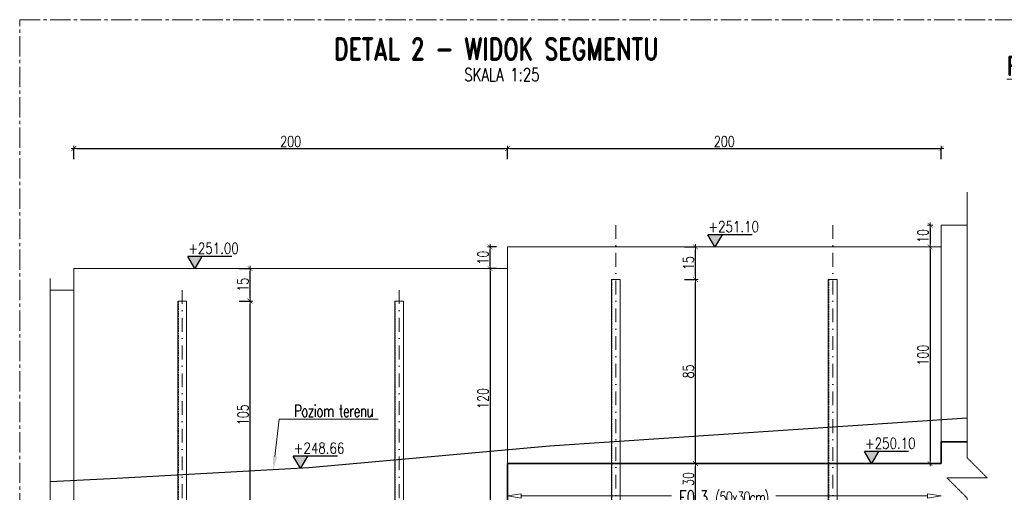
# Model space of a CAD drawing. Header units: millimetres. Extents: x -8 to 14965326, y -810 to 11054951.
# Tile 63 of 72: x 7508171 to 7508625, y 5558297 to 5558515. Entities that reach past the tile are written whole.
import ezdxf
from ezdxf import colors
from ezdxf.entities.mleader import LeaderData, LeaderLine
from ezdxf.enums import TextEntityAlignment as Align
from ezdxf.math import Vec2, Vec3

# ---------------------------------------------------------------- set-up
doc = ezdxf.new("R2010")
doc.units = ezdxf.units.MM
doc.header["$LTSCALE"] = 0.5
doc.header["$MEASUREMENT"] = 0
for name, pattern in [('CENTER2', [1.125, 0.75, -0.125, 0.125, -0.125]), ('HIDDEN', [9.524999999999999, 6.35, -3.175]), ('KRESKAKROPKA', [25.4, 12.7, -6.35, 0, -6.35]), ('KRESKOWA', [0.75, 0.5, -0.25])]:
    doc.linetypes.add(name, pattern=pattern)
doc.layers.get('0').update_dxf_attribs({"linetype": 'CONTINUOUS', "lineweight": 13})
doc.layers.get('Defpoints').update_dxf_attribs({"linetype": 'CONTINUOUS'})
for name, color, linetype, lineweight in [('K_Belki - widok', 3, 'CONTINUOUS', 15), ('K_Fundamenty - przekrój', 40, 'CONTINUOUS', 35), ('K_Kreskowanie', 253, 'CONTINUOUS', 5), ('K_Opis', 7, 'CONTINUOUS', 9), ('K_Osie - przerywana', 8, 'KRESKAKROPKA', 9), ('K_Schody - widok', 60, 'CONTINUOUS', 15), ('K_Ściany - widok', 255, 'CONTINUOUS', 15), ('tkd_obszary_wykazu', 14, 'CENTER2', 9), ('tkd_otwory', 1, 'CONTINUOUS', 9), ('tkd_otwory_obrys', 1, 'CONTINUOUS', 20), ('tkd_stal_przerywane', 5, 'KRESKOWA', 5), ('tkd_stal_widok', 51, 'CONTINUOUS', 15), ('tkd_urwania', 252, 'KRESKOWA', 9), ('tkd_wym', 1, 'CONTINUOUS', 5)]:
    doc.layers.add(name, color=color, linetype=linetype, lineweight=lineweight)
for name, color, linetype in [('tkd_koty', 1, 'CONTINUOUS'), ('tkd_opis_sztuki', 7, 'CONTINUOUS'), ('tkd_tekad_konfig', 111, 'CONTINUOUS')]:
    doc.layers.add(name, color=color, linetype=linetype)
doc.styles.add('___K_OPIS_ROMAND', font='romand.shx', dxfattribs={"width": 0.75})
doc.styles.add('___K_OPIS_SIMPLEX', font='simplex.shx', dxfattribs={"width": 0.75})
doc.styles.add('NEW', font='swiss.ttf', dxfattribs={"height": 0.3})
doc.styles.add('TKD_1TXT', font='simplex.shx', dxfattribs={"width": 0.75, "height": 0.25})
doc.styles.add('TKD_2TXT', font='romand.shx', dxfattribs={"width": 0.75, "height": 0.25})
doc.styles.add('tkd_txt0', font='simplex.shx', dxfattribs={"width": 0.75})
doc.styles.add('TXT25', font='simplex.shx', dxfattribs={"width": 0.8})
doc.dimstyles.new('K - Opis elementów', dxfattribs={"dimtxt": 12.5, "dimasz": 10, "dimexe": 10, "dimexo": 50, "dimgap": 2, "dimtad": 0, "dimdec": 1, "dimrnd": 0.05000000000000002, "dimzin": 9, "dimdsep": 46, "dimtxsty": '___K_OPIS_ROMAND', "dimblk1": 'CLOSEDBLANK', "dimblk2": 'CLOSEDBLANK', "dimsah": 1, "dimcen": 0, "dimdle": 10, "dimse1": 1, "dimse2": 1, "dimclrd": 1, "dimclre": 256, "dimclrt": 50, "dimazin": 2, "dimtm": 1e-09, "dimtfac": 1, "dimtdec": 1, "dimtmove": 1, "dimatfit": 3, "dimfxl": 1, "dimtolj": 1, "dimtzin": 0, "dimlwd": -1, "dimarcsym": 0})
doc.dimstyles.new('tkd_1-25cm[cm]', dxfattribs={"dimtxt": 5, "dimasz": 1.25, "dimexe": 0, "dimexo": 5, "dimgap": 0.75, "dimtad": 1, "dimdec": 1, "dimrnd": 0.5, "dimdsep": 46, "dimtxsty": 'tkd_txt0', "dimblk": 'tkd_dim_arrow', "dimcen": 0, "dimclrd": 1, "dimclrt": 7, "dimadec": 0, "dimazin": 0, "dimtfac": 1.666666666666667, "dimtdec": 1, "dimtix": 1, "dimtmove": 1, "dimatfit": 3, "dimldrblk": 'K2', "dimfxl": 5, "dimfxlon": 1, "dimtvp": 0.02, "dimtolj": 1, "dimtzin": 0, "dimarcsym": 0})

# ---------------------------------------------------------------- blocks, each defined once
blk = doc.blocks.new('tkd_kota1')
at = {"layer": 'K_Kreskowanie'}
blk.add_hatch(color=256, dxfattribs=at).paths.add_polyline_path([(0, 0), (0.1298109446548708, 0.2210646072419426), (-0.1298109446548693, 0.2210646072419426)])
for p, q in [((0.6835649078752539, 0.2210646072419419), (-0.1298109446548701, 0.2210646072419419)), ((0, 0), (-0.1298109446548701, 0.2210646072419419)), ((0.1298109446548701, 0.2210646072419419), (0, 0))]:
    blk.add_line(p, q)
at = {"color": 7, "style": 'TXT25', "width": 0.8000000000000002}
blk.add_attdef('%%P10.00', text='', height=0.2, dxfattribs=at).set_placement((0.3455133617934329, 0.3722424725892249), align=Align.MIDDLE_CENTER)
blk = doc.blocks.new('tkd_opis_sztuki_050')
at = {"color": 3, "style": 'TKD_2TXT', "width": 0.75}
blk.add_attdef('NAZWA', text='', height=0.4, dxfattribs=at).set_placement((0.05286148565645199, -0.0002217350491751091), align=Align.CENTER)
at = {"color": 7, "style": 'TKD_1TXT', "width": 0.75}
blk.add_attdef('SZTUK', (1.521824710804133, 0.1265179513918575), '', height=0.24, dxfattribs=at)
for tag, p in [('UWAGA1', (0.05286148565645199, -0.3936741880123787)), ('UWAGA2', (0.05286148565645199, -0.7477367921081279)), ('UWAGA3', (0.05286148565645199, -1.095995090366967))]:
    blk.add_attdef(tag, text='', height=0.24, dxfattribs=at).set_placement(p, align=Align.CENTER)
blk = doc.blocks.new('C')
at = {"layer": 'tkd_stal_przerywane', "linetype": 'KRESKOWA', "ltscale": 3}
blk.add_lwpolyline([(-1.799999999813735, -20), (-1.799999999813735, -315)], dxfattribs=at)
at = {"layer": 'tkd_stal_widok'}
blk.add_lwpolyline([(2, -20), (2, -315), (-2, -315), (-2, -20)], close=True, dxfattribs=at)
blk = doc.blocks.new('tkd_dim_arrow')
for p, q in [((-1, 0), (1, 0)), ((0, -1), (0, 1))]:
    blk.add_line(p, q)
at = {"const_width": 0.2}
blk.add_lwpolyline([(-0.8954183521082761, -0.8954183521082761), (0.8954183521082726, 0.8954183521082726)], dxfattribs=at)
blk = doc.blocks.new('*D493')
at = {"layer": 'Defpoints', "color": 0, "transparency": 16777216}
for p in [(7508596.272919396, 5558309.900328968), (7508436.272919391, 5558249.900328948), (7508596.272919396, 5558007.275631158)]:
    blk.add_point(p, dxfattribs=at)
at = {"layer": 'tkd_wym', "color": 0, "lineweight": -2, "transparency": 16777216}
for p, q in [((7508436.272919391, 5558012.275631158), (7508436.272919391, 5558007.275631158)), ((7508596.272919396, 5558012.275631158), (7508596.272919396, 5558007.275631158))]:
    blk.add_line(p, q, dxfattribs=at)
at = {"layer": 'tkd_wym', "color": 1, "lineweight": -2, "transparency": 16777216}
blk.add_line((7508437.522919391, 5558007.275631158), (7508595.022919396, 5558007.275631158), dxfattribs=at)
at = {"layer": 'tkd_wym', "color": 1, "lineweight": -2, "transparency": 16777216, "xscale": 1.25, "yscale": 1.25, "zscale": 1.25, "rotation": 180}
blk.add_blockref('tkd_dim_arrow', (7508436.272919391, 5558007.275631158), dxfattribs=at)
at = {"layer": 'tkd_wym', "color": 1, "lineweight": -2, "transparency": 16777216, "xscale": 1.25, "yscale": 1.25, "zscale": 1.25}
blk.add_blockref('tkd_dim_arrow', (7508596.272919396, 5558007.275631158), dxfattribs=at)
at = {"layer": 'tkd_wym', "color": 7, "transparency": 16777216, "insert": (7508516.272919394, 5558010.525631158), "char_height": 5, "attachment_point": 5, "style": 'tkd_txt0'}
blk.add_mtext('\\A1;160', dxfattribs=at)
blk = doc.blocks.new('tkd_opis_słupa')
at = {"color": 2, "style": 'TKD_2TXT', "width": 0.75}
blk.add_attdef('NAZWA', text='', height=0.3, dxfattribs=at).set_placement((0.01221959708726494, 0.09821999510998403), align=Align.CENTER)
at = {"color": 7, "style": 'TKD_1TXT', "width": 0.75, "flags": 1}
for tag in ['ZBROJENIE', 'RZEDNE', 'UWAGI1', 'UWAGI2', 'BETON']:
    blk.add_attdef(tag, text='', height=0.25, dxfattribs=at).set_placement((0.01221959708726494, -0.3452324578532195), align=Align.CENTER)
at = {"color": 7, "style": 'TKD_1TXT', "width": 0.75}
blk.add_attdef('50X50', text='', height=0.25, dxfattribs=at).set_placement((0.01221959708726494, -0.3452324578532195), align=Align.CENTER)
blk = doc.blocks.new('K2')
at = {"layer": 'K_Kreskowanie'}
h = blk.add_hatch(color=256, dxfattribs=at)
h.paths.add_polyline_path([(-290.000000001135, 547.9999999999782), (-20.00009999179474, 547.9999999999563), (-20.00009999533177, 312.041697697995), (-19.99957367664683, 312.041697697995), (-20.00009999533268, 312.0414709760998), (-20.00009999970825, 19.99999999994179), (-290.0000000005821, 20.0001733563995), (-290.0000000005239, 40.00017335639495), (-310.000000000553, 40.00017335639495), (-310.000000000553, 20.00018619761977), (-310.000000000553, -1.82165349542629e-05), (0, 0), (8.497408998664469e-09, 567.9999999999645), (-310.0000000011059, 567.9999999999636), (-529.0000000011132, 568.0004263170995), (-529.0000000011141, 463.0000000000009), (-492.9999496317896, 463), (-492.9999496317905, 350.5000015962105), (-492.9999496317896, 350.4999998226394), (-513.0000000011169, 350.4999998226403), (-513.0000000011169, 350.5000015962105), (-529.0000000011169, 350.5000015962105), (-529.0000000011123, 330.5000015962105), (-492.9999496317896, 330.5000015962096), (-492.9999496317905, 218.000003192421), (-492.9999496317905, 218.0000014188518), (-513.0000000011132, 218.0000014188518), (-529.0000017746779, 218.0000000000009), (-529.0000000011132, 198), (-492.9999536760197, 198.0000031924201), (-492.9999536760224, 198.0000310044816), (-474.9999678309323, 198), (-466.7000000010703, 198), (-466.7000000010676, 218), (-474.9999696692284, 218), (-475.0000000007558, 217.9999999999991), (-475.0000000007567, 462.9999999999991), (-310.0000000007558, 462.9999999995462), (-310.0000000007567, 218), (-348.7000000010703, 218), (-348.7000000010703, 198.0000000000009), (-310.0000000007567, 198.0000000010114), (-310.0000000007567, 154.000173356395), (-290.0000000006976, 154.0001733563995)])
h.paths.add_polyline_path([(-509.0000059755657, 547.9999999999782), (-509.0000000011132, 483), (-310.0000000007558, 483), (-310.0000000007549, 547.9999999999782)], flags=16)
for points in [[(-513.0000000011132, 350.4999998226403), (-496.9999597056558, 354.5000098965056), (-492.9999496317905, 462.9999999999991), (-492.9999496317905, 350.4999998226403)], [(-475.0000000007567, 463), (-343.0000000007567, 430), (-310.0000000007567, 218), (-310.0000000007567, 463)], [(-513.0000000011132, 218.0000014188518), (-496.9999597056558, 222.0000114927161), (-492.9999496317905, 330.5000015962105), (-492.9999496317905, 218.0000014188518)]]:
    blk.add_hatch(color=256, dxfattribs=at).paths.add_polyline_path(points)
at = {"layer": 'K_Belki - widok'}
for p, q in [((-529.0000000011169, 350.50000159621), (-529.0000000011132, 462.9999999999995)), ((-513.0000000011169, 350.5000015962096), (-513.0000000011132, 462.9999999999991)), ((-529.0000000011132, 218), (-529.0000000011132, 330.5000015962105)), ((-513.0000000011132, 218), (-513.0000000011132, 330.5000015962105)), ((-348.7000000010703, 198), (-466.7000000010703, 198.0000000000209))]:
    blk.add_line(p, q, dxfattribs=at)
for points in [[(-310.0000000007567, 154.0418710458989), (-310.0000000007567, 40.04187104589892)], [(-290.0000000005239, 40.04187104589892), (-290.0000000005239, 154.0418710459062)]]:
    blk.add_lwpolyline(points, dxfattribs=at)
at = {"layer": 'K_Opis', "linetype": 'Continuous'}
for points in [[(-529.0000000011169, 330.5000015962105), (-492.9999496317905, 330.5000015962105), (-492.9999496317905, 218.000003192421), (-529.0000017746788, 218), (-529.0000000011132, 198), (-492.9999496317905, 198.000003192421), (-492.9999536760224, 198.0000310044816), (-474.9999678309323, 198), (-474.9999678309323, 198), (-474.9999678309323, 198), (-474.9999678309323, 198), (-466.7000000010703, 198), (-466.7000000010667, 218), (-474.9999696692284, 218), (-474.9999921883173, 463), (-310.0000000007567, 462.9999999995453), (-310.0000000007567, 218), (-348.7000000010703, 218), (-348.7000000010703, 198), (-310.0000000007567, 198.0000000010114), (-310.0000000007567, 154.000173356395), (-290.0000000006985, 154.0001733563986), (-290.000000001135, 547.9999999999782), (-20.00009999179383, 547.9999999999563), (-20.00009999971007, 19.99999999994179), (-290.0000000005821, 20.00017335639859), (-290.0000000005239, 40.00017335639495), (-310.000000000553, 40.00017335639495), (-310.000000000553, 20.00018619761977), (-310.000000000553, 20.00018619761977), (-310.000000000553, -1.82165349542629e-05), (0, 0), (8.498318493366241e-09, 567.9999999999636), (-310.0000000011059, 567.9999999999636), (-529.0000000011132, 568.0004263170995), (-529.0000000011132, 463), (-492.9999496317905, 463), (-492.9999496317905, 350.5000015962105), (-529.0000000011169, 350.5000015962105), (-529.0000000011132, 330.5000015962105)], [(-310.0000000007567, 483), (-310.0000000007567, 547.9999999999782), (-509.0000059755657, 547.9999999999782), (-509.0000000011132, 483), (-310.0000000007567, 483)]]:
    blk.add_lwpolyline(points, dxfattribs=at)
at = {"layer": 'K_Opis', "linetype": 'HIDDEN'}
for points in [[(-529.0000000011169, 330.5000015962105), (-492.9999496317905, 330.5000015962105), (-492.9999496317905, 218.000003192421), (-529.0000017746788, 218), (-529.0000000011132, 198), (-492.9999496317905, 198.000003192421), (-492.9999536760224, 198.0000310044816), (-474.9999678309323, 198), (-474.9999678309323, 198), (-474.9999678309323, 198), (-474.9999678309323, 198), (-466.7000000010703, 198), (-466.7000000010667, 218), (-474.9999696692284, 218), (-474.9999921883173, 463), (-310.0000000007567, 462.9999999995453), (-310.0000000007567, 218), (-348.7000000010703, 218), (-348.7000000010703, 198), (-310.0000000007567, 198.0000000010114), (-310.0000000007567, 154.000173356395), (-290.0000000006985, 154.0001733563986), (-290.000000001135, 547.9999999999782), (-20.00009999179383, 547.9999999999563), (-20.00009999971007, 19.99999999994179), (-290.0000000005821, 20.00017335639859), (-290.0000000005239, 40.00017335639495), (-310.000000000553, 40.00017335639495), (-310.000000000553, 20.00018619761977), (-310.000000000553, 20.00018619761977), (-310.000000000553, -1.82165349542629e-05), (0, 0), (8.498318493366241e-09, 567.9999999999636), (-310.0000000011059, 567.9999999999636), (-529.0000000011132, 568.0004263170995), (-529.0000000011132, 463), (-492.9999496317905, 463), (-492.9999496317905, 350.5000015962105), (-529.0000000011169, 350.5000015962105), (-529.0000000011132, 330.5000015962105)], [(-310.0000000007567, 482.9999999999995), (-310.0000000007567, 547.9999999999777), (-509.0000059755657, 547.9999999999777), (-509.0000000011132, 482.9999999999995), (-310.0000000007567, 482.9999999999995)]]:
    blk.add_lwpolyline(points, dxfattribs=at)
at = {"layer": 'K_Schody - widok'}
for p, q in [((-19.9999999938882, 396.0416976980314), (-290.0000000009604, 396.0416976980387)), ((-224.0000000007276, 172.0416976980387), (-224.0000000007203, 396.0416976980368)), ((-163.0000000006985, 172.0416976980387), (-163.0000000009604, 396.0416976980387)), ((-146.9999999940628, 396.0416976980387), (-146.9999999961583, 257.333821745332)), ((-84.9995736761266, 284.0416976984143), (-84.9995736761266, 396.0416976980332)), ((-84.99957367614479, 396.0416976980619), (-69.66052350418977, 373.485873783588)), ((-158.0000000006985, 172.0416976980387), (-158.0000000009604, 391.0416976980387)), ((-151.9999999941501, 391.0416976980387), (-158.0000000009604, 391.0416976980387)), ((-151.9999999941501, 391.0416976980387), (-151.9999999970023, 200.041047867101)), ((-290.0000000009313, 368.0416976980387), (-163.0000000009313, 368.0416976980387)), ((-19.99999999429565, 368.0416976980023), (-146.9999999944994, 368.0416976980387)), ((-290.0000000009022, 340.0416976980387), (-163.0000000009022, 340.0416976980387)), ((-19.999999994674, 340.0416976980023), (-146.9999999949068, 340.0416976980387)), ((-290.0000000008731, 312.0416976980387), (-163.0000000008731, 312.0416976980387)), ((-19.99999999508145, 312.0415140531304), (-151.9999999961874, 255.1799755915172)), ((-19.99999999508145, 312.041697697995), (-146.9999999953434, 312.0416976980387)), ((-19.99999999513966, 306.5973379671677), (-151.9999999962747, 249.7357995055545)), ((-290.000000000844, 284.0416976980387), (-163.000000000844, 284.0416976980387)), ((-84.99957367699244, 284.0416976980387), (-146.9999999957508, 284.0416976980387)), ((-19.9999999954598, 284.0416976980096), (-72.36130776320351, 284.0416976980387)), ((-84.99957367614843, 278.5975216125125), (-84.99957367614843, 200.041047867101)), ((-84.99957367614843, 278.5975216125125), (-69.6605235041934, 256.0416976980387)), ((-84.99957367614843, 278.5975216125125), (-84.99957367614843, 200.041047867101)), ((-84.99957367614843, 278.5975216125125), (-69.6605235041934, 256.0416976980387)), ((-290.0000000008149, 256.0416976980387), (-163.0000000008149, 256.0416976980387)), ((-19.99999999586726, 256.0416976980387), (-137.361307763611, 256.0416976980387)), ((-146.9999999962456, 251.8896456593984), (-146.9999999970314, 200.041047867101)), ((-290.0000000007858, 228.0416976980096), (-163.0000000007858, 228.0416976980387)), ((-19.99999999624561, 228.0416976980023), (-146.9999999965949, 228.0416976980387)), ((-290.0000000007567, 200.0416976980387), (-163.0000000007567, 200.0416976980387)), ((-19.99999999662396, 200.0416976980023), (-146.9999999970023, 200.0416976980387)), ((-239.3390501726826, 194.5975216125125), (-224.0000000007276, 172.0416976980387)), ((-239.3390501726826, 194.5975216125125), (-224.0000000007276, 172.0416976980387)), ((-158.0000000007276, 172.0416976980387), (-290.0000000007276, 172.0416976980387))]:
    blk.add_line(p, q, dxfattribs=at)
blk.add_lwpolyline([(-151.9999999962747, 249.7357995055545), (-151.9999999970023, 200.041047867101), (-146.9999999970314, 200.041047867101)], dxfattribs=at)
at = {"layer": 'tkd_otwory'}
for points in [[(-513.0000000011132, 350.4999998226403), (-496.9999597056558, 354.5000098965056), (-492.9999496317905, 462.9999999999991), (-492.9999496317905, 350.4999998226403)], [(-475.0000000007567, 463), (-343.0000000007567, 430), (-310.0000000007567, 218), (-310.0000000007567, 463)], [(-513.0000000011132, 218.0000014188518), (-496.9999597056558, 222.0000114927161), (-492.9999496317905, 330.5000015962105), (-492.9999496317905, 218.0000014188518)]]:
    blk.add_lwpolyline(points, close=True, dxfattribs=at)
at = {"layer": 'tkd_otwory_obrys'}
for points in [[(-513.0000000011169, 350.5000015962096), (-513.0000000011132, 462.9999999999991), (-492.9999496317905, 463), (-492.9999496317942, 350.5000015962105)], [(-475.0000000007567, 463), (-310.0000000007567, 463), (-310.0000000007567, 218), (-475.0000000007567, 218)], [(-513.0000000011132, 218.0000014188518), (-492.9999496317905, 218.0000014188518), (-492.9999496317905, 330.5000015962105), (-513.0000000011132, 330.5000015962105)]]:
    blk.add_lwpolyline(points, close=True, dxfattribs=at)
at = {"layer": 'K_Opis'}
ref = blk.add_blockref('tkd_opis_słupa', (-157.1629009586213, 84.45006879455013), dxfattribs=dict(at, xscale=-100, yscale=100, zscale=100, rotation=180))
ref.add_attrib('NAZWA', 'K2', dxfattribs={"layer": '0', "color": 2, "height": 30, "style": 'TKD_2TXT', "width": 0.7499999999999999}).set_placement((-155.9409412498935, 44.62806928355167), align=Align.CENTER)
ref.add_attrib('50X50', 'kl. schodowa', dxfattribs={"layer": '0', "color": 7, "height": 25, "style": 'TKD_1TXT', "width": 0.75}).set_placement((-155.9409412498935, 93.97331457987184), align=Align.CENTER)
at = {"layer": 'K_Schody - widok', "style": 'NEW', "width": 0.7}
for s, p in [('8X17.0', (-229.0844075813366, 262.6150984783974, -2.452046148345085e-06)), ('28', (-202.9031064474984, 279.3671616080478, -2.452046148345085e-06)), ('8X17.0', (-90.0839812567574, 205.227187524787, -2.452046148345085e-06)), ('28', (-63.90268012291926, 221.9792506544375, -2.452046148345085e-06))]:
    blk.add_text(s, height=16.8216827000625, rotation=90, dxfattribs=at).set_placement(p)
blk = doc.blocks.new('*D502')
at = {"layer": 'Defpoints', "color": 0, "transparency": 16777216}
for p in [(7508248.272919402, 5558384.90032895), (7508277.528666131, 5558384.90032895), (7508248.272919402, 5558279.90032895)]:
    blk.add_point(p, dxfattribs=at)
at = {"layer": 'tkd_wym', "color": 0, "lineweight": -2, "transparency": 16777216}
for p, q in [((7508272.528666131, 5558384.90032895), (7508277.528666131, 5558384.90032895)), ((7508272.528666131, 5558279.90032895), (7508277.528666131, 5558279.90032895))]:
    blk.add_line(p, q, dxfattribs=at)
at = {"layer": 'tkd_wym', "color": 1, "lineweight": -2, "transparency": 16777216}
blk.add_line((7508277.528666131, 5558281.15032895), (7508277.528666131, 5558383.65032895), dxfattribs=at)
at = {"layer": 'tkd_wym', "color": 1, "lineweight": -2, "transparency": 16777216, "xscale": 1.25, "yscale": 1.25, "zscale": 1.25}
for p, rotation in [((7508277.528666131, 5558384.90032895), 90), ((7508277.528666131, 5558279.90032895), 270)]:
    blk.add_blockref('tkd_dim_arrow', p, dxfattribs=dict(at, rotation=rotation))
at = {"layer": 'tkd_wym', "color": 7, "transparency": 16777216, "insert": (7508274.27866613, 5558332.400328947), "char_height": 5, "attachment_point": 5, "rotation": 90, "style": 'tkd_txt0'}
blk.add_mtext('\\A1;105', dxfattribs=at)
blk = doc.blocks.new('*D505')
at = {"layer": 'Defpoints', "color": 0, "transparency": 16777216}
for p in [(7508448.272919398, 5558309.90032897), (7508482.988444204, 5558309.90032897), (7508456.272919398, 5558279.900328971)]:
    blk.add_point(p, dxfattribs=at)
at = {"layer": 'tkd_wym', "color": 0, "lineweight": -2, "transparency": 16777216}
for p, q in [((7508477.988444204, 5558309.90032897), (7508482.988444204, 5558309.90032897)), ((7508477.988444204, 5558279.900328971), (7508482.988444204, 5558279.900328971))]:
    blk.add_line(p, q, dxfattribs=at)
at = {"layer": 'tkd_wym', "color": 1, "lineweight": -2, "transparency": 16777216}
blk.add_line((7508482.988444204, 5558281.150328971), (7508482.988444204, 5558308.65032897), dxfattribs=at)
at = {"layer": 'tkd_wym', "color": 1, "lineweight": -2, "transparency": 16777216, "xscale": 1.25, "yscale": 1.25, "zscale": 1.25}
for p, rotation in [((7508482.988444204, 5558309.90032897), 90), ((7508482.988444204, 5558279.900328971), 270)]:
    blk.add_blockref('tkd_dim_arrow', p, dxfattribs=dict(at, rotation=rotation))
at = {"layer": 'tkd_wym', "color": 7, "transparency": 16777216, "insert": (7508479.738444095, 5558302.746069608), "char_height": 5, "attachment_point": 5, "rotation": 90, "style": 'tkd_txt0'}
blk.add_mtext('\\A1;30', dxfattribs=at)
blk = doc.blocks.new('*D506')
at = {"layer": 'Defpoints', "color": 0, "transparency": 16777216}
for p in [(7508448.272919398, 5558394.900328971), (7508482.988444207, 5558394.900328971), (7508448.272919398, 5558309.90032897)]:
    blk.add_point(p, dxfattribs=at)
at = {"layer": 'tkd_wym', "color": 0, "lineweight": -2, "transparency": 16777216}
for p, q in [((7508477.988444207, 5558394.900328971), (7508482.988444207, 5558394.900328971)), ((7508477.988444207, 5558309.90032897), (7508482.988444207, 5558309.90032897))]:
    blk.add_line(p, q, dxfattribs=at)
at = {"layer": 'tkd_wym', "color": 1, "lineweight": -2, "transparency": 16777216}
blk.add_line((7508482.988444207, 5558311.15032897), (7508482.988444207, 5558393.650328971), dxfattribs=at)
at = {"layer": 'tkd_wym', "color": 1, "lineweight": -2, "transparency": 16777216, "xscale": 1.25, "yscale": 1.25, "zscale": 1.25}
for p, rotation in [((7508482.988444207, 5558394.900328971), 90), ((7508482.988444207, 5558309.90032897), 270)]:
    blk.add_blockref('tkd_dim_arrow', p, dxfattribs=dict(at, rotation=rotation))
at = {"layer": 'tkd_wym', "color": 7, "transparency": 16777216, "insert": (7508479.738444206, 5558352.400328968), "char_height": 5, "attachment_point": 5, "rotation": 90, "style": 'tkd_txt0'}
blk.add_mtext('\\A1;85', dxfattribs=at)
blk = doc.blocks.new('*D507')
at = {"layer": 'Defpoints', "color": 0, "transparency": 16777216}
for p in [(7508396.2729194, 5558409.900328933), (7508482.988444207, 5558409.900328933), (7508448.272919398, 5558394.900328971)]:
    blk.add_point(p, dxfattribs=at)
at = {"layer": 'tkd_wym', "color": 0, "lineweight": -2, "transparency": 16777216}
for p, q in [((7508477.988444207, 5558409.900328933), (7508482.988444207, 5558409.900328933)), ((7508477.988444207, 5558394.900328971), (7508482.988444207, 5558394.900328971))]:
    blk.add_line(p, q, dxfattribs=at)
at = {"layer": 'tkd_wym', "color": 1, "lineweight": -2, "transparency": 16777216}
blk.add_line((7508482.988444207, 5558396.150328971), (7508482.988444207, 5558408.650328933), dxfattribs=at)
at = {"layer": 'tkd_wym', "color": 1, "lineweight": -2, "transparency": 16777216, "xscale": 1.25, "yscale": 1.25, "zscale": 1.25}
for p, rotation in [((7508482.988444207, 5558409.900328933), 90), ((7508482.988444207, 5558394.900328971), 270)]:
    blk.add_blockref('tkd_dim_arrow', p, dxfattribs=dict(at, rotation=rotation))
at = {"layer": 'tkd_wym', "color": 7, "transparency": 16777216, "insert": (7508479.738444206, 5558402.400328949), "char_height": 5, "attachment_point": 5, "rotation": 90, "style": 'tkd_txt0'}
blk.add_mtext('\\A1;15', dxfattribs=at)
blk = doc.blocks.new('*D508')
at = {"layer": 'Defpoints', "color": 0, "transparency": 16777216}
for p in [(7508196.272919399, 5558399.900328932), (7508277.528666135, 5558399.900328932), (7508248.272919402, 5558384.90032895)]:
    blk.add_point(p, dxfattribs=at)
at = {"layer": 'tkd_wym', "color": 0, "lineweight": -2, "transparency": 16777216}
for p, q in [((7508272.528666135, 5558399.900328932), (7508277.528666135, 5558399.900328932)), ((7508272.528666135, 5558384.90032895), (7508277.528666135, 5558384.90032895))]:
    blk.add_line(p, q, dxfattribs=at)
at = {"layer": 'tkd_wym', "color": 1, "lineweight": -2, "transparency": 16777216}
blk.add_line((7508277.528666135, 5558386.15032895), (7508277.528666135, 5558398.650328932), dxfattribs=at)
at = {"layer": 'tkd_wym', "color": 1, "lineweight": -2, "transparency": 16777216, "xscale": 1.25, "yscale": 1.25, "zscale": 1.25}
for p, rotation in [((7508277.528666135, 5558399.900328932), 90), ((7508277.528666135, 5558384.90032895), 270)]:
    blk.add_blockref('tkd_dim_arrow', p, dxfattribs=dict(at, rotation=rotation))
at = {"layer": 'tkd_wym', "color": 7, "transparency": 16777216, "insert": (7508274.278666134, 5558392.400328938), "char_height": 5, "attachment_point": 5, "rotation": 90, "style": 'tkd_txt0'}
blk.add_mtext('\\A1;15', dxfattribs=at)
blk = doc.blocks.new('*D509')
at = {"layer": 'Defpoints', "color": 0, "transparency": 16777216}
for p in [(7508396.272919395, 5558455.320055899), (7508196.272919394, 5558399.90032893), (7508396.272919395, 5558399.90032893)]:
    blk.add_point(p, dxfattribs=at)
at = {"layer": 'tkd_wym', "color": 0, "lineweight": -2, "transparency": 16777216}
for p, q in [((7508196.272919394, 5558450.320055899), (7508196.272919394, 5558455.320055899)), ((7508396.272919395, 5558450.320055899), (7508396.272919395, 5558455.320055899))]:
    blk.add_line(p, q, dxfattribs=at)
at = {"layer": 'tkd_wym', "color": 1, "lineweight": -2, "transparency": 16777216}
blk.add_line((7508197.522919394, 5558455.320055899), (7508395.022919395, 5558455.320055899), dxfattribs=at)
at = {"layer": 'tkd_wym', "color": 1, "lineweight": -2, "transparency": 16777216, "xscale": 1.25, "yscale": 1.25, "zscale": 1.25, "rotation": 180}
blk.add_blockref('tkd_dim_arrow', (7508196.272919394, 5558455.320055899), dxfattribs=at)
at = {"layer": 'tkd_wym', "color": 1, "lineweight": -2, "transparency": 16777216, "xscale": 1.25, "yscale": 1.25, "zscale": 1.25}
blk.add_blockref('tkd_dim_arrow', (7508396.272919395, 5558455.320055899), dxfattribs=at)
at = {"layer": 'tkd_wym', "color": 7, "transparency": 16777216, "insert": (7508296.272919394, 5558458.570055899), "char_height": 5, "attachment_point": 5, "style": 'tkd_txt0'}
blk.add_mtext('\\A1;200', dxfattribs=at)
blk = doc.blocks.new('*D510')
at = {"layer": 'Defpoints', "color": 0, "transparency": 16777216}
for p in [(7508596.272919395, 5558455.320055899), (7508596.272919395, 5558409.900328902), (7508396.272919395, 5558399.90032893)]:
    blk.add_point(p, dxfattribs=at)
at = {"layer": 'tkd_wym', "color": 0, "lineweight": -2, "transparency": 16777216}
for p, q in [((7508396.272919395, 5558450.320055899), (7508396.272919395, 5558455.320055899)), ((7508596.272919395, 5558450.320055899), (7508596.272919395, 5558455.320055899))]:
    blk.add_line(p, q, dxfattribs=at)
at = {"layer": 'tkd_wym', "color": 1, "lineweight": -2, "transparency": 16777216}
blk.add_line((7508397.522919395, 5558455.320055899), (7508595.022919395, 5558455.320055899), dxfattribs=at)
at = {"layer": 'tkd_wym', "color": 1, "lineweight": -2, "transparency": 16777216, "xscale": 1.25, "yscale": 1.25, "zscale": 1.25, "rotation": 180}
blk.add_blockref('tkd_dim_arrow', (7508396.272919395, 5558455.320055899), dxfattribs=at)
at = {"layer": 'tkd_wym', "color": 1, "lineweight": -2, "transparency": 16777216, "xscale": 1.25, "yscale": 1.25, "zscale": 1.25}
blk.add_blockref('tkd_dim_arrow', (7508596.272919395, 5558455.320055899), dxfattribs=at)
at = {"layer": 'tkd_wym', "color": 7, "transparency": 16777216, "insert": (7508496.272919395, 5558458.570055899), "char_height": 5, "attachment_point": 5, "style": 'tkd_txt0'}
blk.add_mtext('\\A1;200', dxfattribs=at)
blk = doc.blocks.new('*D511')
at = {"layer": 'Defpoints', "color": 0, "transparency": 16777216}
for p in [(7508388.268398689, 5558409.900328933), (7508396.2729194, 5558409.900328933), (7508396.272919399, 5558399.900328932)]:
    blk.add_point(p, dxfattribs=at)
at = {"layer": 'tkd_wym', "color": 0, "lineweight": -2, "transparency": 16777216}
for p, q in [((7508391.2729194, 5558409.900328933), (7508388.268398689, 5558409.900328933)), ((7508391.272919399, 5558399.900328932), (7508388.268398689, 5558399.900328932))]:
    blk.add_line(p, q, dxfattribs=at)
at = {"layer": 'tkd_wym', "color": 1, "lineweight": -2, "transparency": 16777216}
blk.add_line((7508388.268398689, 5558401.150328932), (7508388.268398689, 5558408.650328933), dxfattribs=at)
at = {"layer": 'tkd_wym', "color": 1, "lineweight": -2, "transparency": 16777216, "xscale": 1.25, "yscale": 1.25, "zscale": 1.25}
for p, rotation in [((7508388.268398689, 5558409.900328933), 90), ((7508388.268398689, 5558399.900328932), 270)]:
    blk.add_blockref('tkd_dim_arrow', p, dxfattribs=dict(at, rotation=rotation))
at = {"layer": 'tkd_wym', "color": 7, "transparency": 16777216, "insert": (7508385.018398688, 5558404.90032893), "char_height": 5, "attachment_point": 5, "rotation": 90, "style": 'tkd_txt0'}
blk.add_mtext('\\A1;10', dxfattribs=at)
blk = doc.blocks.new('*D512')
at = {"layer": 'Defpoints', "color": 0, "transparency": 16777216}
for p in [(7508396.272919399, 5558399.900328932), (7508388.268398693, 5558279.90032895), (7508396.272919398, 5558279.90032895)]:
    blk.add_point(p, dxfattribs=at)
at = {"layer": 'tkd_wym', "color": 0, "lineweight": -2, "transparency": 16777216}
for p, q in [((7508391.272919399, 5558399.900328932), (7508388.268398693, 5558399.900328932)), ((7508391.272919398, 5558279.90032895), (7508388.268398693, 5558279.90032895))]:
    blk.add_line(p, q, dxfattribs=at)
at = {"layer": 'tkd_wym', "color": 1, "lineweight": -2, "transparency": 16777216}
blk.add_line((7508388.268398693, 5558398.650328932), (7508388.268398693, 5558281.15032895), dxfattribs=at)
at = {"layer": 'tkd_wym', "color": 1, "lineweight": -2, "transparency": 16777216, "xscale": 1.25, "yscale": 1.25, "zscale": 1.25}
for p, rotation in [((7508388.268398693, 5558399.900328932), 90), ((7508388.268398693, 5558279.90032895), 270)]:
    blk.add_blockref('tkd_dim_arrow', p, dxfattribs=dict(at, rotation=rotation))
at = {"layer": 'tkd_wym', "color": 7, "transparency": 16777216, "insert": (7508385.018398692, 5558339.900328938), "char_height": 5, "attachment_point": 5, "rotation": 90, "style": 'tkd_txt0'}
blk.add_mtext('\\A1;120', dxfattribs=at)
blk = doc.blocks.new('*D513')
at = {"layer": 'Defpoints', "color": 0, "transparency": 16777216}
for p in [(7508596.272919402, 5558419.900328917), (7508591.189814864, 5558409.900328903), (7508596.272919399, 5558409.900328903)]:
    blk.add_point(p, dxfattribs=at)
at = {"layer": 'tkd_wym', "color": 0, "lineweight": -2, "transparency": 16777216}
for p, q in [((7508591.272919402, 5558419.900328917), (7508591.189814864, 5558419.900328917)), ((7508591.272919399, 5558409.900328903), (7508591.189814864, 5558409.900328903))]:
    blk.add_line(p, q, dxfattribs=at)
at = {"layer": 'tkd_wym', "color": 1, "lineweight": -2, "transparency": 16777216}
blk.add_line((7508591.189814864, 5558418.650328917), (7508591.189814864, 5558411.150328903), dxfattribs=at)
at = {"layer": 'tkd_wym', "color": 1, "lineweight": -2, "transparency": 16777216, "xscale": 1.25, "yscale": 1.25, "zscale": 1.25}
for p, rotation in [((7508591.189814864, 5558419.900328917), 90), ((7508591.189814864, 5558409.900328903), 270)]:
    blk.add_blockref('tkd_dim_arrow', p, dxfattribs=dict(at, rotation=rotation))
at = {"layer": 'tkd_wym', "color": 7, "transparency": 16777216, "insert": (7508587.939814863, 5558414.900328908), "char_height": 5, "attachment_point": 5, "rotation": 90, "style": 'tkd_txt0'}
blk.add_mtext('\\A1;10', dxfattribs=at)
blk = doc.blocks.new('*D514')
at = {"layer": 'Defpoints', "color": 0, "transparency": 16777216}
for p in [(7508596.272919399, 5558409.900328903), (7508591.189814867, 5558309.90032897), (7508596.2729194, 5558309.90032897)]:
    blk.add_point(p, dxfattribs=at)
at = {"layer": 'tkd_wym', "color": 0, "lineweight": -2, "transparency": 16777216}
for p, q in [((7508591.272919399, 5558409.900328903), (7508591.189814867, 5558409.900328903)), ((7508591.2729194, 5558309.90032897), (7508591.189814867, 5558309.90032897))]:
    blk.add_line(p, q, dxfattribs=at)
at = {"layer": 'tkd_wym', "color": 1, "lineweight": -2, "transparency": 16777216}
blk.add_line((7508591.189814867, 5558408.650328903), (7508591.189814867, 5558311.15032897), dxfattribs=at)
at = {"layer": 'tkd_wym', "color": 1, "lineweight": -2, "transparency": 16777216, "xscale": 1.25, "yscale": 1.25, "zscale": 1.25}
for p, rotation in [((7508591.189814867, 5558409.900328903), 90), ((7508591.189814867, 5558309.90032897), 270)]:
    blk.add_blockref('tkd_dim_arrow', p, dxfattribs=dict(at, rotation=rotation))
at = {"layer": 'tkd_wym', "color": 7, "transparency": 16777216, "insert": (7508587.939814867, 5558359.900328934), "char_height": 5, "attachment_point": 5, "rotation": 90, "style": 'tkd_txt0'}
blk.add_mtext('\\A1;100', dxfattribs=at)
blk = doc.blocks.new('_ClosedBlank')
at = {"color": 0, "linetype": 'ByBlock', "lineweight": -2}
for p, q in [((-1, 0.1666666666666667), (0, 0)), ((-1, 0.1666666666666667), (-1, -0.1666666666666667)), ((0, 0), (-1, -0.1666666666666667))]:
    blk.add_line(p, q, dxfattribs=at)
blk = doc.blocks.new('*D570')
at = {"layer": 'Defpoints', "color": 0, "transparency": 16777216}
for p in [(7508396.272919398, 5558309.900328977), (7508596.272919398, 5558309.900328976), (7508396.272919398, 5558294.900328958)]:
    blk.add_point(p, dxfattribs=at)
at = {"layer": 'K_Opis', "color": 1, "transparency": 16777216}
for p, q in [((7508402.522919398, 5558294.900328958), (7508471.877623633, 5558294.900328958)), ((7508590.022919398, 5558294.900328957), (7508520.036749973, 5558294.900328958))]:
    blk.add_line(p, q, dxfattribs=at)
at = {"layer": 'K_Opis', "color": 1, "transparency": 16777216, "xscale": 6.25, "yscale": 6.25, "zscale": 6.25}
for p, rotation in [((7508396.272919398, 5558294.900328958), 179.9999999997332), ((7508596.272919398, 5558294.900328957), 359.9999999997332)]:
    blk.add_blockref('_ClosedBlank', p, dxfattribs=dict(at, rotation=rotation))
at = {"layer": 'K_Opis', "color": 2, "transparency": 16777216, "insert": (7508495.957186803, 5558293.392698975), "char_height": 6.25, "attachment_point": 5, "style": '___K_OPIS_ROMAND'}
blk.add_mtext('\\A1;F0.3 {\\Fsimplex|c238;\\H0.83333x;\\T0.8;\\C242;(50x30cm)}', dxfattribs=at)

msp = doc.modelspace()

# ---------------------------------------------------------------- linework, layer by layer
at = {"layer": 'K_Fundamenty - przekrój'}
for p, q in [((7508596.272919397, 5558319.900328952), (7508596.272919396, 5558309.900328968)), ((7508608.272919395, 5558319.90032895), (7508596.272919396, 5558319.900328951)), ((7508396.272919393, 5558309.900328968), (7508396.272919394, 5558279.900328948)), ((7508596.272919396, 5558309.900328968), (7508396.272919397, 5558309.900328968))]:
    msp.add_line(p, q, dxfattribs=at)
at = {"layer": 'K_Opis', "lineweight": 25}
msp.add_lwpolyline([(7508608.272919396, 5558330.843665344), (7508415.687449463, 5558317.900328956), (7508304.693510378, 5558307.900328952), (7508216.020640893, 5558302.900328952), (7508185.272919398, 5558301.366552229)], dxfattribs=at)
at = {"layer": 'K_Osie - przerywana'}
for p, q in [((7508446.272919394, 5558419.90032895), (7508446.272919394, 5558069.900328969)), ((7508546.272919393, 5558419.900328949), (7508546.272919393, 5558069.900328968)), ((7508246.272919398, 5558389.90032893), (7508246.272919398, 5558039.900328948)), ((7508346.272919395, 5558389.90032893), (7508346.272919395, 5558039.900328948))]:
    msp.add_line(p, q, dxfattribs=at)
at = {"layer": 'K_Ściany - widok'}
for p, q in [((7508608.272919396, 5558419.900328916), (7508596.272919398, 5558419.900328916)), ((7508596.272919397, 5558409.900328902), (7508596.272919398, 5558419.900328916)), ((7508596.272919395, 5558409.900328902), (7508596.272919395, 5558319.900328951)), ((7508396.272919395, 5558399.90032893), (7508396.272919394, 5558309.900328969)), ((7508196.272919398, 5558389.90032893), (7508196.272919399, 5558279.900328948))]:
    msp.add_line(p, q, dxfattribs=at)
for points in [[(7508196.272919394, 5558399.90032893), (7508396.272919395, 5558399.90032893), (7508396.272919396, 5558409.900328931), (7508596.272919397, 5558409.900328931)], [(7508185.272919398, 5558389.90032893), (7508196.272919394, 5558389.90032893), (7508196.272919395, 5558399.90032893)]]:
    msp.add_lwpolyline(points, dxfattribs=at)
at = {"layer": 'tkd_obszary_wykazu', "ltscale": 25}
msp.add_lwpolyline([(7508171.271085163, 5558514.787916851), (7508713.308231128, 5558514.787916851), (7508713.308231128, 5557977.454899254), (7508171.271085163, 5557977.454899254)], close=True, dxfattribs=at)
at = {"layer": 'tkd_stal_przerywane', "linetype": 'KRESKOWA', "ltscale": 3}
for points in [[(7508244.472919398, 5558384.900328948), (7508244.472919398, 5558069.900328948)], [(7508344.472919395, 5558384.900328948), (7508344.472919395, 5558069.900328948)]]:
    msp.add_lwpolyline(points, dxfattribs=at)
at = {"layer": 'tkd_stal_widok'}
for points in [[(7508248.272919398, 5558384.900328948), (7508248.272919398, 5558069.900328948), (7508244.272919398, 5558069.900328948), (7508244.272919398, 5558384.900328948)], [(7508348.272919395, 5558384.900328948), (7508348.272919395, 5558069.900328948), (7508344.272919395, 5558069.900328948), (7508344.272919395, 5558384.900328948)]]:
    msp.add_lwpolyline(points, close=True, dxfattribs=at)
at = {"layer": 'tkd_urwania'}
for points in [[(7508608.272919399, 5558435.229597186), (7508608.272919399, 5558312.523995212), (7508617.550426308, 5558303.246488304), (7508598.995412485, 5558303.246488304), (7508608.272919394, 5558293.968981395), (7508608.272919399, 5558190.884242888)], [(7508185.272919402, 5558395.229597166), (7508185.272919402, 5558272.523995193), (7508194.550426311, 5558263.246488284), (7508175.995412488, 5558263.246488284), (7508185.272919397, 5558253.968981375), (7508185.272919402, 5558150.884242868)]]:
    msp.add_lwpolyline(points, dxfattribs=at)

# ---------------------------------------------------------------- block references
at = {"layer": 'tkd_koty', "xscale": 25, "yscale": 25, "zscale": 50}
for p, values in [((7508491.985982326, 5558409.900328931), {'%%P10.00': '+251.10'}), ((7508252.009094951, 5558399.90032893), {'%%P10.00': '+251.00'}), ((7508300.723937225, 5558307.6764965), {'%%P10.00': '+248.66'}), ((7508564.217460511, 5558309.900328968), {'%%P10.00': '+250.10'})]:
    msp.add_blockref('tkd_kota1', p, dxfattribs=at).add_auto_attribs(values)
at = {"layer": 'tkd_opis_sztuki'}
ref = msp.add_blockref('tkd_opis_sztuki_050', (7508392.385916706, 5558496.23956074), dxfattribs=dict(at, xscale=25, yscale=25, zscale=25))
ref.add_attrib('NAZWA', 'DETAL 2 - WIDOK SEGMENTU ', dxfattribs={"layer": '0', "color": 3, "height": 10, "style": 'TKD_2TXT', "width": 0.7500000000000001}).set_placement((7508393.707453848, 5558496.234017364), align=Align.CENTER)
ref.add_attrib('UWAGA1', 'SKALA 1:25', dxfattribs={"layer": '0', "color": 7, "height": 6, "style": 'TKD_1TXT', "width": 0.75}).set_placement((7508393.707453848, 5558486.397706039), align=Align.CENTER)
at = {"layer": 'tkd_tekad_konfig'}
for p in [(7508446.272919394, 5558414.900328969), (7508546.272919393, 5558414.900328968)]:
    msp.add_blockref('C', p, dxfattribs=at)

# ---------------------------------------------------------------- texts
at = {"layer": 'K_Opis', "insert": (7508663.881542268, 5558493.469258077), "char_height": 8.75, "attachment_point": 5, "style": '___K_OPIS_ROMAND'}
msp.add_mtext_dynamic_manual_height_columns('{\\L\\C2;PROFIL DO MP39}', width=96.73689046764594, gutter_width=12.5, heights=[0], dxfattribs=at)

# ---------------------------------------------------------------- dimensions: what is measured, and where the dimension line sits
at = {"layer": 'K_Opis'}
dim = msp.add_linear_dim(base=(7508396.272919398, 5558294.900328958), p1=(7508596.272919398, 5558309.900328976), p2=(7508396.272919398, 5558309.900328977), angle=179.9999999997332, text='F0.3 {\\Fsimplex|c238;\\H0.83333x;\\T0.8;\\C242;(50x30cm)}', dimstyle='K - Opis elementów', override={"dimtxt": 6.25, "dimasz": 6.25, "dimclrt": 2}, dxfattribs=at)
dim.commit()
dim.dimension.update_dxf_attribs({"geometry": '*D570', "text_midpoint": (7508495.957186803, 5558293.392698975), "dimtype": 161})
at = {"layer": 'tkd_wym'}
for base, p1, p2, picture, middle in [((7508396.272919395, 5558455.320055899), (7508196.272919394, 5558399.90032893), (7508396.272919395, 5558399.90032893), '*D509', (7508296.272919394, 5558458.570055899)), ((7508596.272919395, 5558455.320055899), (7508396.272919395, 5558399.90032893), (7508596.272919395, 5558409.900328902), '*D510', (7508496.272919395, 5558458.570055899)), ((7508596.272919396, 5558007.275631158), (7508436.272919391, 5558249.900328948), (7508596.272919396, 5558309.900328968), '*D493', (7508516.272919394, 5558010.525631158))]:
    dim = msp.add_linear_dim(base=base, p1=p1, p2=p2, dimstyle='tkd_1-25cm[cm]', dxfattribs=at)
    dim.commit()
    dim.dimension.update_dxf_attribs({"geometry": picture, "text_midpoint": middle})
for base, p1, p2, picture, middle in [((7508591.189814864, 5558409.900328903), (7508596.272919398, 5558419.900328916), (7508596.272919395, 5558409.900328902), '*D513', (7508587.939814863, 5558414.900328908)), ((7508388.268398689, 5558409.900328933), (7508396.272919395, 5558399.90032893), (7508396.272919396, 5558409.900328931), '*D511', (7508385.018398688, 5558404.90032893)), ((7508482.988444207, 5558409.900328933), (7508448.272919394, 5558394.900328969), (7508396.272919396, 5558409.900328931), '*D507', (7508479.738444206, 5558402.400328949)), ((7508591.189814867, 5558309.90032897), (7508596.272919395, 5558409.900328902), (7508596.272919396, 5558309.900328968), '*D514', (7508587.939814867, 5558359.900328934)), ((7508277.528666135, 5558399.900328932), (7508248.272919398, 5558384.900328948), (7508196.272919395, 5558399.90032893), '*D508', (7508274.278666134, 5558392.400328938)), ((7508388.268398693, 5558279.90032895), (7508396.272919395, 5558399.90032893), (7508396.272919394, 5558279.900328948), '*D512', (7508385.018398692, 5558339.900328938)), ((7508482.988444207, 5558394.900328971), (7508448.272919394, 5558309.900328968), (7508448.272919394, 5558394.900328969), '*D506', (7508479.738444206, 5558352.400328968)), ((7508277.528666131, 5558384.90032895), (7508248.272919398, 5558279.900328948), (7508248.272919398, 5558384.900328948), '*D502', (7508274.27866613, 5558332.400328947))]:
    dim = msp.add_linear_dim(base=base, p1=p1, p2=p2, angle=90, dimstyle='tkd_1-25cm[cm]', dxfattribs=at)
    dim.commit()
    dim.dimension.update_dxf_attribs({"geometry": picture, "text_midpoint": middle})
dim = msp.add_linear_dim(base=(7508482.988444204, 5558309.90032897), p1=(7508456.272919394, 5558279.900328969), p2=(7508448.272919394, 5558309.900328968), angle=90, dimstyle='tkd_1-25cm[cm]', dxfattribs=at)
dim.commit()
dim.dimension.update_dxf_attribs({"geometry": '*D505', "text_midpoint": (7508482.988444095, 5558302.746069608), "dimtype": 160})

# ---------------------------------------------------------------- leaders
at = {"layer": 'K_Opis'}
ml = msp.add_multileader_mtext('Standard', dxfattribs=at)
ml.set_content('{\\T0.9;Poziom terenu}', color=256, style='___K_OPIS_SIMPLEX')
ml.set_leader_properties(color=256, linetype='ByLayer', lineweight=9)
ml.build(insert=Vec2(0, 0))
ml.multileader.update_dxf_attribs({"text_left_attachment_type": 6, "text_right_attachment_type": 6, "arrow_head_size": 6.25})
ctx = ml.context
ctx.base_point, ctx.char_height, ctx.arrow_head_size, ctx.landing_gap_size, ctx.plane_origin = Vec3(7508297.76717416, 5558330.29820598), 5.5, 6.25, 0, Vec3(7508297.945725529, 5558667.345570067)
ctx.left_attachment, ctx.right_attachment = 6, 6
notes = []
notes.append((ctx, [(0, (1, 1, 0), (7508290.891566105, 5558330.29820598), (1, 0), 6.875608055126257, [(0, [(7508288.340700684, 5558306.978242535)], 0, [])])]))
ctx.mtext.insert, ctx.mtext.width, ctx.mtext.defined_height, ctx.mtext.flow_direction = Vec3(7508297.767174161, 5558336.898205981), 55.96768777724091, 98.24674889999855, 5
for ctx, leaders in notes:
    for number, flags, end, landing, length, lines in leaders:
        leader = LeaderData()
        leader.index, (leader.has_last_leader_line, leader.has_dogleg_vector, leader.attachment_direction) = number, flags
        leader.last_leader_point, leader.dogleg_vector, leader.dogleg_length = Vec3(end), Vec3(landing), length
        for number, points, colour, breaks in lines:
            line = LeaderLine()
            line.index, line.vertices, line.color, line.breaks = number, Vec3.list(points), colors.encode_raw_color(colour), breaks
            leader.lines.append(line)
        ctx.leaders.append(leader)

doc.saveas('drawing.dxf')
